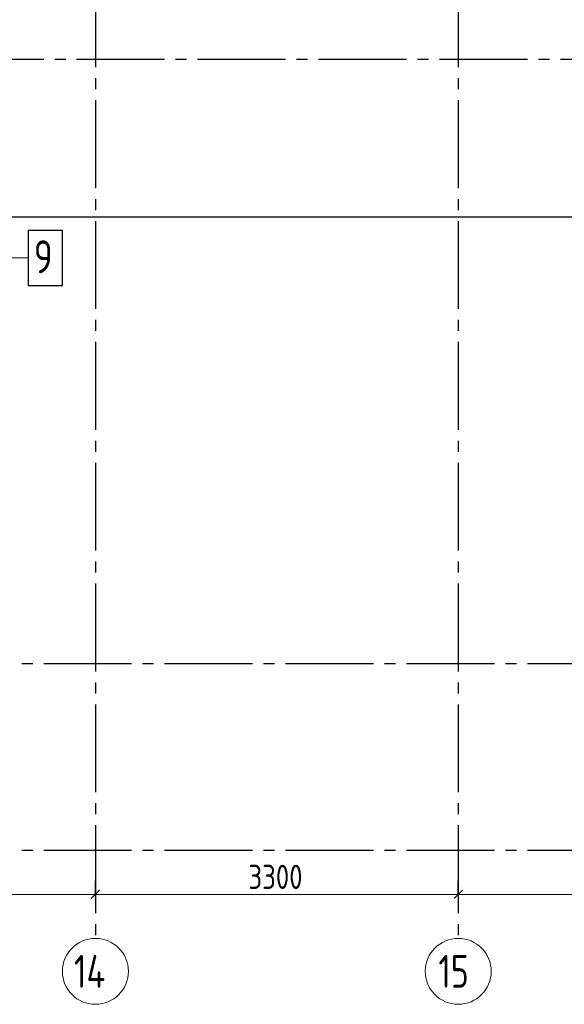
# Model space of a CAD drawing. Header units: millimetres. Extents: x 0 to 43617, y 0 to 29700.
# Tile 5 of 12: x 16642 to 21594, y 14850 to 23812. Entities that reach past the tile are written whole.
import ezdxf

# ---------------------------------------------------------------- set-up
doc = ezdxf.new("R2010")
doc.units = ezdxf.units.MM
doc.linetypes.add('______5', pattern=[1100, 800, -100, 100, -100])
for name, color, linetype, lineweight in [('Standard', 7, 'Continuous', 25), ('ДОП Верх по Х', 7, 'Continuous', 25), ('Оси', 40, '______5', 18), ('Позиционная метка номер позиции', 7, 'Continuous', 13)]:
    doc.layers.add(name, color=color, linetype=linetype, lineweight=lineweight)
doc.styles.add('GOST 2.304-81', font='txt')
doc.styles.add('ISOCPEUR', font='txt')

msp = doc.modelspace()

# ---------------------------------------------------------------- linework, layer by layer
at = {"layer": 'Standard', "color": 251, "linetype": 'Continuous', "lineweight": -3, "true_color": 0x656565, "transparency": 33554687}
for p, q in [((17330, 15850), (17330, 15975)), ((20630, 15850), (20630, 15975)), ((17330, 15850), (17330, 15725)), ((17330, 15850), (17330, 15850)), ((20630, 15850), (20630, 15725)), ((20630, 15850), (20630, 15850))]:
    msp.add_line(p, q, dxfattribs=at)
at = {"layer": 'Standard', "color": 7, "linetype": 'Continuous', "lineweight": 25, "transparency": 33554687}
for p, q in [((17292.5, 15812.5), (17367.5, 15887.5)), ((20592.5, 15812.5), (20667.5, 15887.5))]:
    msp.add_line(p, q, dxfattribs=at)
at = {"layer": 'Standard', "color": 7, "linetype": 'Continuous', "lineweight": 13, "transparency": 33554687}
for p, q in [((14030, 15850), (17330, 15850)), ((17330, 15850), (20630, 15850)), ((20630, 15850), (23930, 15850))]:
    msp.add_line(p, q, dxfattribs=at)
at = {"layer": 'Standard', "color": 254, "linetype": 'Continuous', "lineweight": 25, "true_color": 0xc4c4ff, "transparency": 33554687}
msp.add_lwpolyline([(5701, 22019), (34760, 22019), (34760, 25431), (5701, 25431), (5701, 22019)], dxfattribs=at)
at = {"layer": 'ДОП Верх по Х', "color": 7, "linetype": 'Continuous', "lineweight": 25, "transparency": 33554687}
msp.add_lwpolyline([(16720, 21394), (17030, 21394), (17030, 21894), (16720, 21894), (16720, 21394)], dxfattribs=at)
at = {"layer": 'Оси', "color": 8, "linetype": '______5', "lineweight": -3, "transparency": 33554687}
for p, q in [((17330, 24180), (17330, 15450)), ((20630, 24180), (20630, 15450)), ((35560, 23450), (3600, 23450)), ((35560, 23450), (3600, 23450)), ((35260, 17950), (3600, 17950)), ((35260, 16250), (3600, 16250))]:
    msp.add_line(p, q, dxfattribs=at)
at = {"layer": 'Оси', "color": 7, "linetype": 'Continuous', "lineweight": 13, "transparency": 33554687}
for centre in [(17330, 15150), (20630, 15150)]:
    msp.add_circle(centre, 300, dxfattribs=at)
at = {"layer": 'Позиционная метка номер позиции', "color": 7, "linetype": 'Continuous', "lineweight": 13, "transparency": 33554687}
msp.add_lwpolyline([(13620, 22719.6), (13082.6, 22182.2), (13082.6, 21644), (16720, 21644)], dxfattribs=at)

# ---------------------------------------------------------------- texts
at = {"layer": 'Standard', "color": 7, "linetype": 'Continuous', "lineweight": 25, "transparency": 33554687, "insert": (18722, 15900), "char_height": 220, "width": 641.476, "attachment_point": 7, "style": 'GOST 2.304-81'}
msp.add_mtext('3300', dxfattribs=at)
at = {"layer": 'ДОП Верх по Х', "color": 7, "linetype": 'Continuous', "lineweight": 13, "transparency": 33554687, "insert": (16770, 21504), "char_height": 300, "width": 326.397, "attachment_point": 7, "style": 'ISOCPEUR'}
msp.add_mtext('\\W0.78;9', dxfattribs=at)
at = {"layer": 'Оси', "color": 7, "linetype": 'Continuous', "lineweight": 25, "transparency": 33554687, "char_height": 300, "attachment_point": 7, "style": 'ISOCPEUR'}
for s, insert, width in [('\\W0.76;14', (17135, 15000), 504.567), ('\\W0.75;15', (20450, 15000), 472.281)]:
    msp.add_mtext(s, dxfattribs=dict(at, insert=insert, width=width))

doc.saveas('drawing.dxf')
